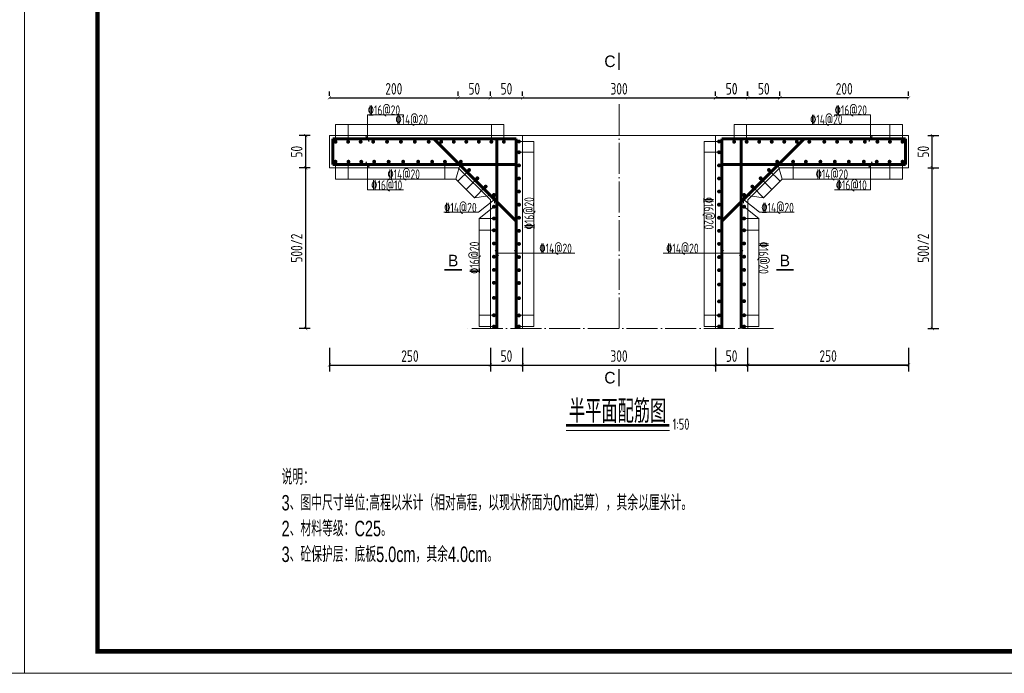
# Model space of a CAD drawing. Header units: inches. Extents: x 97745 to 142261, y 62673 to 100665.
# Tile 106 of 148: x 130610 to 132140, y 81717 to 82734. Entities that reach past the tile are written whole.
import ezdxf
from ezdxf.enums import TextEntityAlignment as Align

# ---------------------------------------------------------------- set-up
doc = ezdxf.new("R2010")
doc.units = ezdxf.units.IN
doc.header["$MEASUREMENT"] = 0
doc.linetypes.add('ACAD_ISO04W100', pattern=[30, 24, -3, 0, -3])
doc.layers.get('0').update_dxf_attribs({"lineweight": 15})
for name, color, linetype, lineweight in [('00、4细实线', 4, 'Continuous', 18), ('BM1', 7, 'Continuous', 15), ('中心线', 3, 'ACAD_ISO04W100', 18), ('细线', 7, 'Continuous', 25), ('钢筋', 1, 'Continuous', 60)]:
    doc.layers.add(name, color=color, linetype=linetype, lineweight=lineweight)
doc.styles.add('02、常用', font='tssdeng1.shx', dxfattribs={"width": 0.75, "bigfont": 'hztxt-01.shx'})
doc.styles.add('03、he-e', font='hztxt_e.shx', dxfattribs={"width": 0.65, "bigfont": 'hztxt.shx'})
doc.styles.add('hz-e', font='hztxt_e.shx', dxfattribs={"width": 0.8, "height": 330, "bigfont": 'hztxt.shx'})
doc.styles.add('HZTXT', font='tssdeng.shx', dxfattribs={"width": 0.75, "bigfont": 'hztxt.shx'})
doc.styles.add('三级钢', font='tssdeng.shx', dxfattribs={"width": 0.7, "height": 30, "bigfont": 'hztxt.shx'})
doc.dimstyles.new('3', dxfattribs={"dimtxt": 25, "dimasz": 12, "dimexe": 10, "dimexo": 30, "dimgap": 5, "dimtad": 1, "dimdec": 0, "dimzin": 0, "dimdsep": 46, "dimtxsty": 'HZTXT', "dimblk": 'ARCHTICK', "dimcen": 0, "dimclrt": 7, "dimazin": 2, "dimtfac": 1, "dimtdec": 0, "dimtix": 1, "dimtmove": 2, "dimatfit": 3, "dimfxl": 250, "dimtolj": 1, "dimtzin": 0, "dimarcsym": 0})

# ---------------------------------------------------------------- blocks, each defined once
blk = doc.blocks.new('_ArchTick')
at = {"color": 0, "linetype": 'ByBlock', "const_width": 0.15}
blk.add_lwpolyline([(-0.5, -0.5), (0.5, 0.5)], dxfattribs=at)
blk = doc.blocks.new('*D1918')
at = {"color": 0, "lineweight": -2}
for p, q in [((131091.2, 82615.4), (131091.2, 82622.1)), ((131091.2, 82612.1), (131291.2, 82612.1)), ((131291.2, 82615.4), (131291.2, 82622.1))]:
    blk.add_line(p, q, dxfattribs=at)
at = {"color": 0, "lineweight": -2, "xscale": 5, "yscale": 5, "zscale": 5, "rotation": 180}
blk.add_blockref('_ArchTick', (131091.2, 82612.1), dxfattribs=at)
at = {"color": 0, "lineweight": -2, "xscale": 5, "yscale": 5, "zscale": 5}
blk.add_blockref('_ArchTick', (131291.2, 82612.1), dxfattribs=at)
at = {"color": 7, "insert": (131191.2, 82626.1), "char_height": 18, "attachment_point": 5, "style": 'HZTXT'}
blk.add_mtext('\\A1;200', dxfattribs=at)
blk = doc.blocks.new('*D1919')
at = {"color": 0, "lineweight": -2}
for p, q in [((131291.2, 82615.4), (131291.2, 82622.1)), ((131291.2, 82612.1), (131341.2, 82612.1)), ((131341.2, 82615.4), (131341.2, 82622.1))]:
    blk.add_line(p, q, dxfattribs=at)
at = {"color": 0, "lineweight": -2, "xscale": 5, "yscale": 5, "zscale": 5, "rotation": 180}
blk.add_blockref('_ArchTick', (131291.2, 82612.1), dxfattribs=at)
at = {"color": 0, "lineweight": -2, "xscale": 5, "yscale": 5, "zscale": 5}
blk.add_blockref('_ArchTick', (131341.2, 82612.1), dxfattribs=at)
at = {"color": 7, "insert": (131316.2, 82626.1), "char_height": 18, "attachment_point": 5, "style": 'HZTXT'}
blk.add_mtext('\\A1;50', dxfattribs=at)
blk = doc.blocks.new('*D1920')
at = {"color": 0, "lineweight": -2}
for p, q in [((131341.2, 82615.4), (131341.2, 82622.1)), ((131341.2, 82612.1), (131391.2, 82612.1)), ((131391.2, 82615.4), (131391.2, 82622.1))]:
    blk.add_line(p, q, dxfattribs=at)
at = {"color": 0, "lineweight": -2, "xscale": 5, "yscale": 5, "zscale": 5, "rotation": 180}
blk.add_blockref('_ArchTick', (131341.2, 82612.1), dxfattribs=at)
at = {"color": 0, "lineweight": -2, "xscale": 5, "yscale": 5, "zscale": 5}
blk.add_blockref('_ArchTick', (131391.2, 82612.1), dxfattribs=at)
at = {"color": 7, "insert": (131366.2, 82626.1), "char_height": 18, "attachment_point": 5, "style": 'HZTXT'}
blk.add_mtext('\\A1;50', dxfattribs=at)
blk = doc.blocks.new('*D1921')
at = {"color": 0, "lineweight": -2}
for p, q in [((131391.2, 82615.4), (131391.2, 82622.1)), ((131391.2, 82612.1), (131691.2, 82612.1)), ((131691.2, 82615.4), (131691.2, 82622.1))]:
    blk.add_line(p, q, dxfattribs=at)
at = {"color": 0, "lineweight": -2, "xscale": 5, "yscale": 5, "zscale": 5, "rotation": 180}
blk.add_blockref('_ArchTick', (131391.2, 82612.1), dxfattribs=at)
at = {"color": 0, "lineweight": -2, "xscale": 5, "yscale": 5, "zscale": 5}
blk.add_blockref('_ArchTick', (131691.2, 82612.1), dxfattribs=at)
at = {"color": 7, "insert": (131541.2, 82626.1), "char_height": 18, "attachment_point": 5, "style": 'HZTXT'}
blk.add_mtext('\\A1;300', dxfattribs=at)
blk = doc.blocks.new('*D1922')
at = {"color": 0, "lineweight": -2}
for p, q in [((131691.2, 82615.4), (131691.2, 82622.1)), ((131691.2, 82612.1), (131741.1, 82612.1)), ((131741.1, 82615.4), (131741.1, 82622.1))]:
    blk.add_line(p, q, dxfattribs=at)
at = {"color": 0, "lineweight": -2, "xscale": 5, "yscale": 5, "zscale": 5, "rotation": 180}
blk.add_blockref('_ArchTick', (131691.2, 82612.1), dxfattribs=at)
at = {"color": 0, "lineweight": -2, "xscale": 5, "yscale": 5, "zscale": 5}
blk.add_blockref('_ArchTick', (131741.1, 82612.1), dxfattribs=at)
at = {"color": 7, "insert": (131716.2, 82626.1), "char_height": 18, "attachment_point": 5, "style": 'HZTXT'}
blk.add_mtext('\\A1;50', dxfattribs=at)
blk = doc.blocks.new('*D1923')
at = {"color": 0, "lineweight": -2}
for p, q in [((131741.1, 82615.4), (131741.1, 82622.1)), ((131741.1, 82612.1), (131791, 82612.1)), ((131791, 82615.4), (131791, 82622.1))]:
    blk.add_line(p, q, dxfattribs=at)
at = {"color": 0, "lineweight": -2, "xscale": 5, "yscale": 5, "zscale": 5, "rotation": 180}
blk.add_blockref('_ArchTick', (131741.1, 82612.1), dxfattribs=at)
at = {"color": 0, "lineweight": -2, "xscale": 5, "yscale": 5, "zscale": 5}
blk.add_blockref('_ArchTick', (131791, 82612.1), dxfattribs=at)
at = {"color": 7, "insert": (131766.1, 82626.1), "char_height": 18, "attachment_point": 5, "style": 'HZTXT'}
blk.add_mtext('\\A1;50', dxfattribs=at)
blk = doc.blocks.new('*D1924')
at = {"color": 0, "lineweight": -2}
for p, q in [((131091.2, 82223.5), (131091.2, 82186.6)), ((131341.2, 82223.5), (131341.2, 82186.6)), ((131091.2, 82196.6), (131341.2, 82196.6))]:
    blk.add_line(p, q, dxfattribs=at)
at = {"color": 0, "lineweight": -2, "xscale": 5, "yscale": 5, "zscale": 5, "rotation": 180}
blk.add_blockref('_ArchTick', (131091.2, 82196.6), dxfattribs=at)
at = {"color": 0, "lineweight": -2, "xscale": 5, "yscale": 5, "zscale": 5}
blk.add_blockref('_ArchTick', (131341.2, 82196.6), dxfattribs=at)
at = {"color": 7, "insert": (131216.2, 82210.6), "char_height": 18, "attachment_point": 5, "style": 'HZTXT'}
blk.add_mtext('\\A1;250', dxfattribs=at)
blk = doc.blocks.new('*D1925')
at = {"color": 0, "lineweight": -2}
for p, q in [((131341.2, 82223.5), (131341.2, 82186.6)), ((131391.2, 82223.5), (131391.2, 82186.6)), ((131341.2, 82196.6), (131391.2, 82196.6))]:
    blk.add_line(p, q, dxfattribs=at)
at = {"color": 0, "lineweight": -2, "xscale": 5, "yscale": 5, "zscale": 5, "rotation": 180}
blk.add_blockref('_ArchTick', (131341.2, 82196.6), dxfattribs=at)
at = {"color": 0, "lineweight": -2, "xscale": 5, "yscale": 5, "zscale": 5}
blk.add_blockref('_ArchTick', (131391.2, 82196.6), dxfattribs=at)
at = {"color": 7, "insert": (131366.2, 82210.6), "char_height": 18, "attachment_point": 5, "style": 'HZTXT'}
blk.add_mtext('\\A1;50', dxfattribs=at)
blk = doc.blocks.new('*D1926')
at = {"color": 0, "lineweight": -2}
for p, q in [((131391.2, 82223.5), (131391.2, 82186.6)), ((131691, 82223.5), (131691, 82186.6)), ((131391.2, 82196.6), (131691, 82196.6))]:
    blk.add_line(p, q, dxfattribs=at)
at = {"color": 0, "lineweight": -2, "xscale": 5, "yscale": 5, "zscale": 5, "rotation": 180}
blk.add_blockref('_ArchTick', (131391.2, 82196.6), dxfattribs=at)
at = {"color": 0, "lineweight": -2, "xscale": 5, "yscale": 5, "zscale": 5}
blk.add_blockref('_ArchTick', (131691, 82196.6), dxfattribs=at)
at = {"color": 7, "insert": (131541.1, 82210.6), "char_height": 18, "attachment_point": 5, "style": 'HZTXT'}
blk.add_mtext('\\A1;300', dxfattribs=at)
blk = doc.blocks.new('*D1927')
at = {"color": 0, "lineweight": -2}
for p, q in [((131691, 82223.5), (131691, 82186.6)), ((131741, 82223.5), (131741, 82186.6)), ((131691, 82196.6), (131741, 82196.6))]:
    blk.add_line(p, q, dxfattribs=at)
at = {"color": 0, "lineweight": -2, "xscale": 5, "yscale": 5, "zscale": 5, "rotation": 180}
blk.add_blockref('_ArchTick', (131691, 82196.6), dxfattribs=at)
at = {"color": 0, "lineweight": -2, "xscale": 5, "yscale": 5, "zscale": 5}
blk.add_blockref('_ArchTick', (131741, 82196.6), dxfattribs=at)
at = {"color": 7, "insert": (131716, 82210.6), "char_height": 18, "attachment_point": 5, "style": 'HZTXT'}
blk.add_mtext('\\A1;50', dxfattribs=at)
blk = doc.blocks.new('*D1928')
at = {"color": 0, "lineweight": -2}
for p, q in [((131741, 82223.5), (131741, 82186.6)), ((131991, 82223.5), (131991, 82186.6)), ((131741, 82196.6), (131991, 82196.6))]:
    blk.add_line(p, q, dxfattribs=at)
at = {"color": 0, "lineweight": -2, "xscale": 5, "yscale": 5, "zscale": 5, "rotation": 180}
blk.add_blockref('_ArchTick', (131741, 82196.6), dxfattribs=at)
at = {"color": 0, "lineweight": -2, "xscale": 5, "yscale": 5, "zscale": 5}
blk.add_blockref('_ArchTick', (131991, 82196.6), dxfattribs=at)
at = {"color": 7, "insert": (131866, 82210.6), "char_height": 18, "attachment_point": 5, "style": 'HZTXT'}
blk.add_mtext('\\A1;250', dxfattribs=at)
blk = doc.blocks.new('*D1929')
at = {"color": 0, "lineweight": -2}
for p, q in [((131791, 82615.4), (131791, 82622.1)), ((131991, 82612.1), (131791, 82612.1)), ((131991, 82615.4), (131991, 82622.1))]:
    blk.add_line(p, q, dxfattribs=at)
at = {"color": 0, "lineweight": -2, "xscale": 5, "yscale": 5, "zscale": 5, "rotation": 180}
blk.add_blockref('_ArchTick', (131791, 82612.1), dxfattribs=at)
at = {"color": 0, "lineweight": -2, "xscale": 5, "yscale": 5, "zscale": 5}
blk.add_blockref('_ArchTick', (131991, 82612.1), dxfattribs=at)
at = {"color": 7, "insert": (131891, 82626.1), "char_height": 18, "attachment_point": 5, "style": 'HZTXT'}
blk.add_mtext('\\A1;200', dxfattribs=at)
blk = doc.blocks.new('*D1930')
at = {"color": 0, "lineweight": -2}
for p, q in [((131741, 82615.4), (131741, 82622.1)), ((131791, 82612.1), (131741, 82612.1)), ((131791, 82615.4), (131791, 82622.1))]:
    blk.add_line(p, q, dxfattribs=at)
at = {"color": 0, "lineweight": -2, "xscale": 5, "yscale": 5, "zscale": 5, "rotation": 180}
blk.add_blockref('_ArchTick', (131741, 82612.1), dxfattribs=at)
at = {"color": 0, "lineweight": -2, "xscale": 5, "yscale": 5, "zscale": 5}
blk.add_blockref('_ArchTick', (131791, 82612.1), dxfattribs=at)
at = {"color": 7, "insert": (131766, 82626.1), "char_height": 18, "attachment_point": 5, "style": 'HZTXT'}
blk.add_mtext('\\A1;50', dxfattribs=at)
blk = doc.blocks.new('*D1931')
at = {"color": 0, "lineweight": -2}
for p, q in [((131691, 82615.4), (131691, 82622.1)), ((131741, 82612.1), (131691, 82612.1)), ((131741, 82615.4), (131741, 82622.1))]:
    blk.add_line(p, q, dxfattribs=at)
at = {"color": 0, "lineweight": -2, "xscale": 5, "yscale": 5, "zscale": 5, "rotation": 180}
blk.add_blockref('_ArchTick', (131691, 82612.1), dxfattribs=at)
at = {"color": 0, "lineweight": -2, "xscale": 5, "yscale": 5, "zscale": 5}
blk.add_blockref('_ArchTick', (131741, 82612.1), dxfattribs=at)
at = {"color": 7, "insert": (131716, 82626.1), "char_height": 18, "attachment_point": 5, "style": 'HZTXT'}
blk.add_mtext('\\A1;50', dxfattribs=at)
blk = doc.blocks.new('*D1932')
at = {"color": 0, "lineweight": -2}
for p, q in [((131741, 82223.5), (131741, 82186.6)), ((131991, 82223.5), (131991, 82186.6)), ((131991, 82196.6), (131741, 82196.6))]:
    blk.add_line(p, q, dxfattribs=at)
at = {"color": 0, "lineweight": -2, "xscale": 5, "yscale": 5, "zscale": 5, "rotation": 180}
blk.add_blockref('_ArchTick', (131741, 82196.6), dxfattribs=at)
at = {"color": 0, "lineweight": -2, "xscale": 5, "yscale": 5, "zscale": 5}
blk.add_blockref('_ArchTick', (131991, 82196.6), dxfattribs=at)
at = {"color": 7, "insert": (131866, 82210.6), "char_height": 18, "attachment_point": 5, "style": 'HZTXT'}
blk.add_mtext('\\A1;250', dxfattribs=at)
blk = doc.blocks.new('*D1933')
at = {"color": 0, "lineweight": -2}
for p, q in [((131691, 82223.5), (131691, 82186.6)), ((131741, 82223.5), (131741, 82186.6)), ((131741, 82196.6), (131691, 82196.6))]:
    blk.add_line(p, q, dxfattribs=at)
at = {"color": 0, "lineweight": -2, "xscale": 5, "yscale": 5, "zscale": 5, "rotation": 180}
blk.add_blockref('_ArchTick', (131691, 82196.6), dxfattribs=at)
at = {"color": 0, "lineweight": -2, "xscale": 5, "yscale": 5, "zscale": 5}
blk.add_blockref('_ArchTick', (131741, 82196.6), dxfattribs=at)
at = {"color": 7, "insert": (131716, 82210.6), "char_height": 18, "attachment_point": 5, "style": 'HZTXT'}
blk.add_mtext('\\A1;50', dxfattribs=at)
blk = doc.blocks.new('*D1934')
at = {"color": 0, "lineweight": -2}
for p, q in [((131061.2, 82503.3), (131044.3, 82503.3)), ((131054.3, 82253.5), (131054.3, 82503.3)), ((131061.2, 82253.5), (131044.3, 82253.5))]:
    blk.add_line(p, q, dxfattribs=at)
at = {"color": 0, "lineweight": -2, "xscale": 5, "yscale": 5, "zscale": 5}
for p, rotation in [((131054.3, 82503.3), 90), ((131054.3, 82253.5), 270)]:
    blk.add_blockref('_ArchTick', p, dxfattribs=dict(at, rotation=rotation))
at = {"color": 7, "insert": (131040.3, 82378.4), "char_height": 18, "attachment_point": 5, "rotation": 90, "style": 'HZTXT'}
blk.add_mtext('\\A1;500/2', dxfattribs=at)
blk = doc.blocks.new('*D1935')
at = {"color": 0, "lineweight": -2}
for p, q in [((131061.2, 82553.3), (131044.3, 82553.3)), ((131054.3, 82503.3), (131054.3, 82553.3)), ((131061.2, 82503.3), (131044.3, 82503.3))]:
    blk.add_line(p, q, dxfattribs=at)
at = {"color": 0, "lineweight": -2, "xscale": 5, "yscale": 5, "zscale": 5}
for p, rotation in [((131054.3, 82553.3), 90), ((131054.3, 82503.3), 270)]:
    blk.add_blockref('_ArchTick', p, dxfattribs=dict(at, rotation=rotation))
at = {"color": 7, "insert": (131040.3, 82528.3), "char_height": 18, "attachment_point": 5, "rotation": 90, "style": 'HZTXT'}
blk.add_mtext('\\A1;50', dxfattribs=at)
blk = doc.blocks.new('*D1936')
at = {"color": 0, "lineweight": -2}
for p, q in [((131741, 82223.5), (131741, 82186.6)), ((131991, 82223.5), (131991, 82186.6)), ((131991, 82196.6), (131741, 82196.6))]:
    blk.add_line(p, q, dxfattribs=at)
at = {"color": 0, "lineweight": -2, "xscale": 5, "yscale": 5, "zscale": 5, "rotation": 180}
blk.add_blockref('_ArchTick', (131741, 82196.6), dxfattribs=at)
at = {"color": 0, "lineweight": -2, "xscale": 5, "yscale": 5, "zscale": 5}
blk.add_blockref('_ArchTick', (131991, 82196.6), dxfattribs=at)
at = {"color": 7, "insert": (131866, 82210.6), "char_height": 18, "attachment_point": 5, "style": 'HZTXT'}
blk.add_mtext('\\A1;250', dxfattribs=at)
blk = doc.blocks.new('*D1937')
at = {"color": 0, "lineweight": -2}
for p, q in [((131691, 82223.5), (131691, 82186.6)), ((131741, 82223.5), (131741, 82186.6)), ((131741, 82196.6), (131691, 82196.6))]:
    blk.add_line(p, q, dxfattribs=at)
at = {"color": 0, "lineweight": -2, "xscale": 5, "yscale": 5, "zscale": 5, "rotation": 180}
blk.add_blockref('_ArchTick', (131691, 82196.6), dxfattribs=at)
at = {"color": 0, "lineweight": -2, "xscale": 5, "yscale": 5, "zscale": 5}
blk.add_blockref('_ArchTick', (131741, 82196.6), dxfattribs=at)
at = {"color": 7, "insert": (131716, 82210.6), "char_height": 18, "attachment_point": 5, "style": 'HZTXT'}
blk.add_mtext('\\A1;50', dxfattribs=at)
blk = doc.blocks.new('*D1938')
at = {"color": 0, "lineweight": -2}
for p, q in [((132021, 82503.3), (132037.9, 82503.3)), ((132027.9, 82253.5), (132027.9, 82503.3)), ((132021, 82253.5), (132037.9, 82253.5))]:
    blk.add_line(p, q, dxfattribs=at)
at = {"color": 0, "lineweight": -2, "xscale": 5, "yscale": 5, "zscale": 5}
for p, rotation in [((132027.9, 82503.3), 90), ((132027.9, 82253.5), 270)]:
    blk.add_blockref('_ArchTick', p, dxfattribs=dict(at, rotation=rotation))
at = {"color": 7, "insert": (132013.9, 82378.4), "char_height": 18, "attachment_point": 5, "rotation": 90, "style": 'HZTXT'}
blk.add_mtext('\\A1;500/2', dxfattribs=at)
blk = doc.blocks.new('*D1939')
at = {"color": 0, "lineweight": -2}
for p, q in [((132021, 82553.3), (132037.9, 82553.3)), ((132027.9, 82503.3), (132027.9, 82553.3)), ((132021, 82503.3), (132037.9, 82503.3))]:
    blk.add_line(p, q, dxfattribs=at)
at = {"color": 0, "lineweight": -2, "xscale": 5, "yscale": 5, "zscale": 5}
for p, rotation in [((132027.9, 82553.3), 90), ((132027.9, 82503.3), 270)]:
    blk.add_blockref('_ArchTick', p, dxfattribs=dict(at, rotation=rotation))
at = {"color": 7, "insert": (132013.9, 82528.3), "char_height": 18, "attachment_point": 5, "rotation": 90, "style": 'HZTXT'}
blk.add_mtext('\\A1;50', dxfattribs=at)

msp = doc.modelspace()

# ---------------------------------------------------------------- linework, layer by layer
at = {"ltscale": 5}
msp.add_line((131619.499, 82094.667), (131458.81, 82094.667), dxfattribs=at)
msp.add_line((131619.499, 82094.667), (131458.81, 82094.667), dxfattribs=at)
at = {"layer": '00、4细实线'}
for p, q in [((131150.339, 82548.277), (131150.339, 82585.735)), ((131150.339, 82585.735), (131206.452, 82585.735)), ((131931.878, 82585.735), (131875.764, 82585.735)), ((131931.878, 82548.277), (131931.878, 82585.735)), ((131100.713, 82543.777), (131100.713, 82570.777)), ((131120.183, 82543.777), (131120.183, 82570.777)), ((131342.771, 82543.777), (131342.771, 82570.777)), ((131362.241, 82543.777), (131362.241, 82570.777)), ((131719.976, 82543.777), (131719.976, 82570.777)), ((131739.446, 82543.777), (131739.446, 82570.777)), ((131962.034, 82543.777), (131962.034, 82570.777)), ((131981.504, 82543.777), (131981.504, 82570.777)), ((131391.212, 82553.277), (131091.212, 82553.277)), ((131091.212, 82553.277), (131091.212, 82503.277)), ((131147.886, 82552.526), (131152.792, 82544.027)), ((131391.212, 82253.508), (131391.212, 82553.277)), ((131391.212, 82553.277), (131691.005, 82553.277)), ((131691.005, 82253.508), (131691.005, 82553.277)), ((131691.005, 82553.277), (131991.005, 82553.277)), ((131934.331, 82552.526), (131929.425, 82544.027)), ((131991.005, 82553.277), (131991.005, 82503.277)), ((131385.713, 82544.25), (131408.712, 82544.25)), ((131696.504, 82544.25), (131673.505, 82544.25)), ((131385.713, 82527.422), (131408.712, 82527.422)), ((131696.504, 82527.422), (131673.505, 82527.422)), ((131091.212, 82503.277), (131291.212, 82503.277)), ((131100.713, 82512.778), (131100.713, 82485.777)), ((131120.183, 82512.778), (131120.183, 82485.777)), ((131147.886, 82512.527), (131152.792, 82504.028)), ((131150.339, 82508.278), (131150.339, 82469.209)), ((131270.713, 82512.778), (131270.713, 82485.777)), ((131295.324, 82512.778), (131287.499, 82485.777)), ((131291.212, 82503.277), (131341.212, 82453.277)), ((131791.005, 82503.277), (131741.005, 82453.277)), ((131786.893, 82512.778), (131794.718, 82485.777)), ((131991.005, 82503.277), (131791.005, 82503.277)), ((131811.504, 82512.778), (131811.504, 82485.777)), ((131934.331, 82512.527), (131929.425, 82504.028)), ((131931.878, 82508.278), (131931.878, 82469.209)), ((131962.034, 82512.778), (131962.034, 82485.777)), ((131981.504, 82512.778), (131981.504, 82485.777)), ((131308.171, 82499.873), (131290.787, 82482.489)), ((131774.046, 82499.873), (131791.43, 82482.489)), ((131287.499, 82485.777), (131316.539, 82456.738)), ((131321.018, 82486.969), (131303.692, 82469.642)), ((131333.865, 82474.064), (131316.539, 82456.738)), ((131748.352, 82474.064), (131765.678, 82456.738)), ((131761.199, 82486.969), (131778.525, 82469.642)), ((131794.718, 82485.777), (131765.678, 82456.738)), ((131150.339, 82469.209), (131206.452, 82469.209)), ((131316.539, 82456.738), (131348.212, 82461.159)), ((131347.448, 82448.09), (131347.448, 82460.136)), ((131765.678, 82456.738), (131734.005, 82461.159)), ((131734.769, 82448.09), (131734.769, 82460.136)), ((131931.878, 82469.209), (131875.764, 82469.209)), ((131347.448, 82454.113), (131322.968, 82434.252)), ((131323.712, 82424.481), (131346.712, 82442.82)), ((131341.212, 82453.277), (131341.212, 82253.508)), ((131734.769, 82454.113), (131759.249, 82434.252)), ((131758.505, 82424.481), (131735.505, 82442.82)), ((131741.005, 82453.277), (131741.005, 82253.508)), ((131322.968, 82434.252), (131269.186, 82434.252)), ((131759.249, 82434.252), (131813.031, 82434.252)), ((131346.712, 82424.481), (131323.712, 82424.481)), ((131735.505, 82424.481), (131758.505, 82424.481)), ((131346.712, 82406.142), (131323.712, 82406.142)), ((131735.505, 82406.142), (131758.505, 82406.142)), ((131348.758, 82375.024), (131353.665, 82366.525)), ((131472.401, 82370.774), (131351.212, 82370.774)), ((131378.759, 82375.024), (131383.666, 82366.525)), ((131609.816, 82370.774), (131731.005, 82370.774)), ((131703.457, 82375.024), (131698.551, 82366.525)), ((131733.458, 82375.024), (131728.552, 82366.525)), ((131346.712, 82274.035), (131323.712, 82274.035)), ((131385.713, 82274.035), (131408.712, 82274.035)), ((131696.504, 82274.035), (131673.505, 82274.035)), ((131735.505, 82274.035), (131758.505, 82274.035)), ((131346.712, 82256.508), (131323.712, 82256.508)), ((131385.713, 82256.508), (131408.712, 82256.508)), ((131696.504, 82256.508), (131673.505, 82256.508)), ((131735.505, 82256.508), (131758.505, 82256.508))]:
    msp.add_line(p, q, dxfattribs=at)
at = {"layer": '00、4细实线', "const_width": 2.16}
for points in [[(131541.108, 82682.378), (131541.108, 82655.378)], [(131269.91, 82344.698), (131296.91, 82344.698)], [(131812.307, 82344.698), (131785.307, 82344.698)], [(131541.108, 82163.489), (131541.108, 82190.489)]]:
    msp.add_lwpolyline(points, dxfattribs=at)
at = {"layer": '00、4细实线'}
for points in [[(131362.241, 82570.777), (131100.713, 82570.777)], [(131719.976, 82570.777), (131981.504, 82570.777)], [(131408.712, 82256.508), (131408.712, 82544.25)], [(131673.505, 82256.508), (131673.505, 82544.25)], [(131100.713, 82485.777), (131287.499, 82485.777)], [(131981.504, 82485.777), (131794.718, 82485.777)], [(131323.712, 82424.481), (131323.712, 82256.508)], [(131758.505, 82424.481), (131758.505, 82256.508)]]:
    msp.add_lwpolyline(points, dxfattribs=at)
at = {"layer": 'BM1', "const_width": 0.677}
for points in [[(127744.333, 83749.408), (130617.388, 83749.408), (130617.388, 81717.737), (127744.333, 81717.737), (127744.333, 83749.408)], [(130617.388, 83749.408), (133490.443, 83749.408), (133490.443, 81717.737), (130617.388, 81717.737), (130617.388, 83749.408)]]:
    msp.add_lwpolyline(points, dxfattribs=at)
at = {"layer": 'BM1'}
for points in [[(127744.333, 83749.408), (130617.388, 83749.408), (130617.388, 81717.737), (127744.333, 81717.737)], [(130617.388, 83749.408), (133490.443, 83749.408), (133490.443, 81717.737), (130617.388, 81717.737)]]:
    msp.add_lwpolyline(points, close=True, dxfattribs=at)
at = {"layer": 'BM1', "color": 0, "linetype": 'Continuous', "const_width": 6.771}
msp.add_lwpolyline([(130731.045, 81751.591), (130731.045, 83695.032), (133456.588, 83695.032), (133456.588, 81751.591)], close=True, dxfattribs=at)
at = {"layer": '中心线', "ltscale": 2}
for p, q in [((131541.108, 82253.508), (131541.108, 82603.231)), ((131781.09, 82253.508), (131301.126, 82253.508))]:
    msp.add_line(p, q, dxfattribs=at)
at = {"layer": '细线', "ltscale": 5, "const_width": 4}
msp.add_lwpolyline([(131458.81, 82102.926), (131619.091, 82102.926)], dxfattribs=at)
msp.add_lwpolyline([(131458.81, 82102.926), (131619.091, 82102.926)], dxfattribs=at)
at = {"layer": '钢筋'}
for p, q in [((131381.213, 82548.277), (131096.213, 82548.277)), ((131096.213, 82548.277), (131096.213, 82508.278)), ((131253.284, 82548.277), (131381.213, 82420.348)), ((131351.212, 82548.277), (131351.212, 82253.508)), ((131381.213, 82253.508), (131381.213, 82548.277)), ((131701.004, 82253.508), (131701.004, 82548.277)), ((131701.004, 82548.277), (131986.004, 82548.277)), ((131828.933, 82548.277), (131701.004, 82420.348)), ((131731.005, 82548.277), (131731.005, 82253.508)), ((131986.004, 82548.277), (131986.004, 82508.278)), ((131096.213, 82508.278), (131381.213, 82508.278)), ((131986.004, 82508.278), (131701.004, 82508.278))]:
    msp.add_line(p, q, dxfattribs=at)
at = {"layer": '钢筋', "const_width": 3}
for points in [[(131099.213, 82543.777, 1), (131102.213, 82543.777, 1)], [(131118.683, 82543.777, 1), (131121.683, 82543.777, 1)], [(131138.154, 82543.777, 1), (131141.154, 82543.777, 1)], [(131157.624, 82543.777, 1), (131160.624, 82543.777, 1)], [(131179.198, 82543.777, 1), (131182.198, 82543.777, 1)], [(131200.771, 82543.777, 1), (131203.771, 82543.777, 1)], [(131222.345, 82543.777, 1), (131225.345, 82543.777, 1)], [(131243.918, 82543.777, 1), (131246.918, 82543.777, 1)], [(131263.389, 82543.777, 1), (131266.389, 82543.777, 1)], [(131282.859, 82543.777, 1), (131285.859, 82543.777, 1)], [(131302.33, 82543.777, 1), (131305.33, 82543.777, 1)], [(131321.8, 82543.777, 1), (131324.8, 82543.777, 1)], [(131341.271, 82543.777, 1), (131344.271, 82543.777, 1)], [(131360.741, 82543.777, 1), (131363.741, 82543.777, 1)], [(131384.213, 82544.25, 1), (131387.213, 82544.25, 1)], [(131698.004, 82544.25, -1), (131695.004, 82544.25, -1)], [(131721.476, 82543.777, -1), (131718.476, 82543.777, -1)], [(131740.946, 82543.777, -1), (131737.946, 82543.777, -1)], [(131760.417, 82543.777, -1), (131757.417, 82543.777, -1)], [(131779.887, 82543.777, -1), (131776.887, 82543.777, -1)], [(131799.358, 82543.777, -1), (131796.358, 82543.777, -1)], [(131818.828, 82543.777, -1), (131815.828, 82543.777, -1)], [(131838.299, 82543.777, -1), (131835.299, 82543.777, -1)], [(131861.586, 82543.777, -1), (131858.586, 82543.777, -1)], [(131881.446, 82543.777, -1), (131878.446, 82543.777, -1)], [(131903.019, 82543.777, -1), (131900.019, 82543.777, -1)], [(131924.592, 82543.777, -1), (131921.592, 82543.777, -1)], [(131944.063, 82543.777, -1), (131941.063, 82543.777, -1)], [(131963.534, 82543.777, -1), (131960.534, 82543.777, -1)], [(131983.004, 82543.777, -1), (131980.004, 82543.777, -1)], [(131384.213, 82527.422, 1), (131387.213, 82527.422, 1)], [(131698.004, 82527.422, -1), (131695.004, 82527.422, -1)], [(131099.213, 82512.778, 1), (131102.213, 82512.778, 1)], [(131119.213, 82512.778, 1), (131122.213, 82512.778, 1)], [(131139.213, 82512.778, 1), (131142.213, 82512.778, 1)], [(131159.213, 82512.778, 1), (131162.213, 82512.778, 1)], [(131181.713, 82512.778, 1), (131184.713, 82512.778, 1)], [(131204.213, 82512.778, 1), (131207.213, 82512.778, 1)], [(131227.546, 82512.778, 1), (131230.546, 82512.778, 1)], [(131249.213, 82512.778, 1), (131252.213, 82512.778, 1)], [(131269.213, 82512.778, 1), (131272.213, 82512.778, 1)], [(131293.824, 82512.778, 1), (131296.824, 82512.778, 1)], [(131384.213, 82507.066, 1), (131387.213, 82507.066, 1)], [(131698.004, 82507.066, -1), (131695.004, 82507.066, -1)], [(131788.393, 82512.778, -1), (131785.393, 82512.778, -1)], [(131813.004, 82512.778, -1), (131810.004, 82512.778, -1)], [(131833.004, 82512.778, -1), (131830.004, 82512.778, -1)], [(131855.504, 82512.778, -1), (131852.504, 82512.778, -1)], [(131878.004, 82512.778, -1), (131875.004, 82512.778, -1)], [(131899.671, 82512.778, -1), (131896.671, 82512.778, -1)], [(131923.004, 82512.778, -1), (131920.004, 82512.778, -1)], [(131943.004, 82512.778, -1), (131940.004, 82512.778, -1)], [(131963.004, 82512.778, -1), (131960.004, 82512.778, -1)], [(131983.004, 82512.778, -1), (131980.004, 82512.778, -1)], [(131306.671, 82499.873, 1), (131309.671, 82499.873, 1)], [(131319.518, 82486.969, 1), (131322.518, 82486.969, 1)], [(131384.213, 82486.71, 1), (131387.213, 82486.71, 1)], [(131698.004, 82486.71, -1), (131695.004, 82486.71, -1)], [(131762.699, 82486.969, -1), (131759.699, 82486.969, -1)], [(131775.546, 82499.873, -1), (131772.546, 82499.873, -1)], [(131332.365, 82474.064, 1), (131335.365, 82474.064, 1)], [(131749.852, 82474.064, -1), (131746.852, 82474.064, -1)], [(131345.212, 82461.159, 1), (131348.212, 82461.159, 1)], [(131384.213, 82466.354, 1), (131387.213, 82466.354, 1)], [(131698.004, 82466.354, -1), (131695.004, 82466.354, -1)], [(131737.005, 82461.159, -1), (131734.005, 82461.159, -1)], [(131345.212, 82442.82, 1), (131348.212, 82442.82, 1)], [(131384.213, 82445.999, 1), (131387.213, 82445.999, 1)], [(131698.004, 82445.999, -1), (131695.004, 82445.999, -1)], [(131737.005, 82442.82, -1), (131734.005, 82442.82, -1)], [(131345.212, 82424.481, 1), (131348.212, 82424.481, 1)], [(131384.213, 82425.643, 1), (131387.213, 82425.643, 1)], [(131698.004, 82425.643, -1), (131695.004, 82425.643, -1)], [(131737.005, 82424.481, -1), (131734.005, 82424.481, -1)], [(131345.212, 82406.142, 1), (131348.212, 82406.142, 1)], [(131384.213, 82405.287, 1), (131387.213, 82405.287, 1)], [(131698.004, 82405.287, -1), (131695.004, 82405.287, -1)], [(131737.005, 82406.142, -1), (131734.005, 82406.142, -1)], [(131345.212, 82385.615, 1), (131348.212, 82385.615, 1)], [(131384.213, 82384.931, 1), (131387.213, 82384.931, 1)], [(131698.004, 82384.931, -1), (131695.004, 82384.931, -1)], [(131737.005, 82385.615, -1), (131734.005, 82385.615, -1)], [(131345.212, 82365.088, 1), (131348.212, 82365.088, 1)], [(131384.213, 82364.575, 1), (131387.213, 82364.575, 1)], [(131698.004, 82364.575, -1), (131695.004, 82364.575, -1)], [(131737.005, 82365.088, -1), (131734.005, 82365.088, -1)], [(131345.212, 82344.561, 1), (131348.212, 82344.561, 1)], [(131384.213, 82344.219, 1), (131387.213, 82344.219, 1)], [(131698.004, 82344.219, -1), (131695.004, 82344.219, -1)], [(131737.005, 82344.561, -1), (131734.005, 82344.561, -1)], [(131345.212, 82324.55, 1), (131348.212, 82324.55, 1)], [(131384.213, 82324.208, 1), (131387.213, 82324.208, 1)], [(131698.004, 82321.765, -1), (131695.004, 82321.765, -1)], [(131737.005, 82322.107, -1), (131734.005, 82322.107, -1)], [(131345.212, 82301.07, 1), (131348.212, 82301.07, 1)], [(131384.213, 82300.727, 1), (131387.213, 82300.727, 1)], [(131698.004, 82295.624, -1), (131695.004, 82295.624, -1)], [(131737.005, 82295.966, -1), (131734.005, 82295.966, -1)], [(131345.212, 82274.035, 1), (131348.212, 82274.035, 1)], [(131345.212, 82274.035, 1), (131348.212, 82274.035, 1)], [(131384.213, 82273.863, 1), (131387.213, 82273.863, 1)], [(131384.213, 82273.692, 1), (131387.213, 82273.692, 1)], [(131698.004, 82273.863, -1), (131695.004, 82273.863, -1)], [(131695.004, 82273.692, 1), (131698.004, 82273.692, 1)], [(131737.005, 82274.035, -1), (131734.005, 82274.035, -1)], [(131734.005, 82274.035, 1), (131737.005, 82274.035, 1)], [(131345.212, 82256.508, 1), (131348.212, 82256.508, 1)], [(131384.213, 82256.508, 1), (131387.213, 82256.508, 1)], [(131698.004, 82256.508, -1), (131695.004, 82256.508, -1)], [(131737.005, 82256.508, -1), (131734.005, 82256.508, -1)]]:
    msp.add_lwpolyline(points, format="xyb", close=True, dxfattribs=at)

# ---------------------------------------------------------------- texts
at = {"ltscale": 5, "style": '三级钢', "width": 0.7}
msp.add_text('半平面配筋图', height=36, dxfattribs=at).set_placement((131538.951, 82106.79), align=Align.CENTER)
msp.add_text('半平面配筋图', height=36, dxfattribs=at).set_placement((131538.951, 82106.79), align=Align.CENTER)
msp.add_text('1:50', height=17.5, dxfattribs=at).set_placement((131624.332, 82096.043))
msp.add_text('1:50', height=17.5, dxfattribs=at).set_placement((131624.332, 82096.043))
at = {"style": 'hz-e', "width": 0.7}
for s, p in [('说明：', (131016.857, 82010.683)), ('3、图中尺寸单位:高程以米计（相对高程，以现状桥面为0m起算），其余以厘米计。', (131016.857, 81970.603)), ('2、材料等级：C25。', (131016.857, 81930.523)), ('3、砼保护层：底板5.0cm，其余4.0cm。', (131016.857, 81890.443))]:
    msp.add_text(s, height=24, dxfattribs=at).set_placement(p)
at = {"layer": '00、4细实线', "style": '03、he-e'}
for p in [(131535.708, 82668.878), (131535.708, 82176.989)]:
    msp.add_text('C', height=18, dxfattribs=at).set_placement(p, align=Align.MIDDLE_RIGHT)
for p in [(131283.41, 82350.098), (131798.807, 82350.098)]:
    msp.add_text('B', height=18, dxfattribs=at).set_placement(p, align=Align.CENTER)
at = {"layer": '细线', "ltscale": 5, "style": '02、常用', "width": 0.75}
for s, p in [('%%13216@20', (131175.868, 82592.946)), ('%%13216@20', (131901.293, 82592.946)), ('%%13216@10', (131180.204, 82476.42)), ('%%13216@10', (131902.013, 82476.42)), ('%%13214@20', (131294.715, 82441.464)), ('%%13214@20', (131787.502, 82441.464)), ('%%13214@20', (131442.625, 82377.986)), ('%%13214@20', (131639.592, 82377.986))]:
    msp.add_text(s, height=15, dxfattribs=at).set_placement(p, align=Align.MIDDLE)
for p in [(131218.977, 82570.777), (131863.24, 82570.777), (131206.606, 82485.777), (131871.797, 82485.777)]:
    msp.add_text('%%13214@20', height=15, dxfattribs=at).set_placement(p, align=Align.CENTER)
for rotation, p in [(89.999998, (131401.501, 82432.591)), (270.000002, (131680.716, 82432.591)), (89.999998, (131316.501, 82363.409)), (270.000002, (131765.716, 82363.409))]:
    msp.add_text('%%13216@20', height=15, rotation=rotation, dxfattribs=at).set_placement(p, align=Align.MIDDLE)

# ---------------------------------------------------------------- dimensions: what is measured, and where the dimension line sits
for base, p1, p2, picture, middle in [((131291.212, 82612.131), (131091.212, 82585.395), (131291.212, 82585.395), '*D1918', (131191.212, 82626.131)), ((131341.212, 82612.131), (131291.212, 82585.395), (131341.212, 82585.395), '*D1919', (131316.212, 82626.131)), ((131391.212, 82612.131), (131341.212, 82585.395), (131391.212, 82585.395), '*D1920', (131366.212, 82626.131)), ((131691.212, 82612.131), (131391.212, 82585.395), (131691.212, 82585.395), '*D1921', (131541.212, 82626.131)), ((131741.108, 82612.131), (131691.212, 82585.395), (131741.108, 82585.395), '*D1922', (131716.16, 82626.131)), ((131791.005, 82612.131), (131741.108, 82585.395), (131791.005, 82585.395), '*D1923', (131766.057, 82626.131)), ((131341.212, 82196.642), (131091.212, 82253.508), (131341.212, 82253.508), '*D1924', (131216.212, 82210.642)), ((131391.212, 82196.642), (131341.212, 82253.508), (131391.212, 82253.508), '*D1925', (131366.212, 82210.642)), ((131691.005, 82196.642), (131391.212, 82253.508), (131691.005, 82253.508), '*D1926', (131541.108, 82210.642)), ((131741.005, 82196.642), (131691.005, 82253.508), (131741.005, 82253.508), '*D1927', (131716.005, 82210.642)), ((131991.005, 82196.642), (131741.005, 82253.508), (131991.005, 82253.508), '*D1928', (131866.005, 82210.642))]:
    dim = msp.add_linear_dim(base=base, p1=p1, p2=p2, dimstyle='3', override={"dimtxt": 18, "dimasz": 5})
    dim.commit()
    dim.dimension.update_dxf_attribs({"geometry": picture, "text_midpoint": middle})
for base, p1, p2, angle, picture, middle in [((131691.005, 82612.131), (131741.005, 82585.395), (131691.005, 82585.395), 180, '*D1931', (131716.005, 82626.131)), ((131741.005, 82612.131), (131791.005, 82585.395), (131741.005, 82585.395), 180, '*D1930', (131766.005, 82626.131)), ((131791.005, 82612.131), (131991.005, 82585.395), (131791.005, 82585.395), 180, '*D1929', (131891.005, 82626.131)), ((131054.33, 82553.277), (131091.212, 82503.277), (131091.212, 82553.277), 90, '*D1935', (131040.33, 82528.277)), ((132027.887, 82553.277), (131991.005, 82503.277), (131991.005, 82553.277), 90, '*D1939', (132013.887, 82528.277)), ((131691.005, 82196.642), (131741.005, 82253.508), (131691.005, 82253.508), 180, '*D1933', (131716.005, 82210.642)), ((131691.005, 82196.642), (131741.005, 82253.508), (131691.005, 82253.508), 180, '*D1937', (131716.005, 82210.642)), ((131741.005, 82196.642), (131991.005, 82253.508), (131741.005, 82253.508), 180, '*D1932', (131866.005, 82210.642)), ((131741.005, 82196.642), (131991.005, 82253.508), (131741.005, 82253.508), 180, '*D1936', (131866.005, 82210.642))]:
    dim = msp.add_linear_dim(base=base, p1=p1, p2=p2, angle=angle, dimstyle='3', override={"dimtxt": 18, "dimasz": 5})
    dim.commit()
    dim.dimension.update_dxf_attribs({"geometry": picture, "text_midpoint": middle})
for base, p1, p2, picture, middle in [((131054.33, 82503.277), (131091.212, 82253.508), (131091.212, 82503.277), '*D1934', (131040.33, 82378.392)), ((132027.887, 82503.277), (131991.005, 82253.508), (131991.005, 82503.277), '*D1938', (132013.887, 82378.392))]:
    dim = msp.add_linear_dim(base=base, p1=p1, p2=p2, angle=90, text='500/2', dimstyle='3', override={"dimtxt": 18, "dimasz": 5})
    dim.commit()
    dim.dimension.update_dxf_attribs({"geometry": picture, "text_midpoint": middle})

doc.saveas('drawing.dxf')
